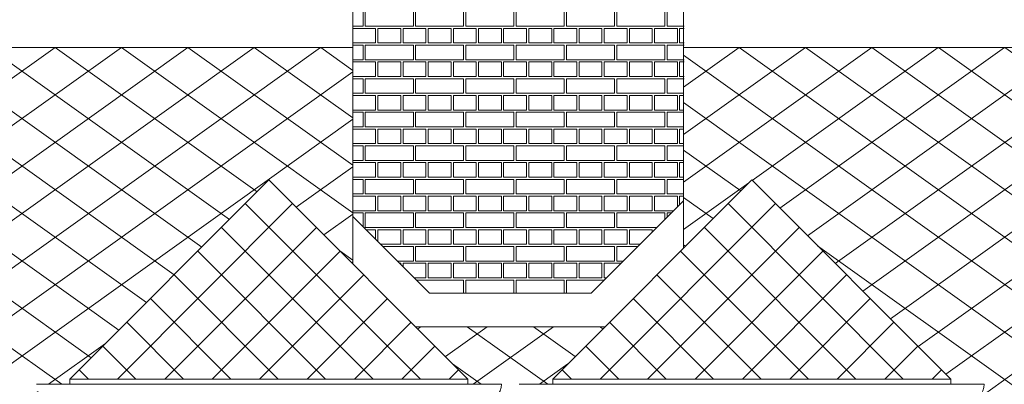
# Model space of a CAD drawing. Extents: x -396299 to -11759, y -15022 to 18278.
# Tile 182 of 205: x -63539 to -59134, y 10595 to 12224. Entities that reach past the tile are written whole.
import ezdxf

# ---------------------------------------------------------------- set-up
doc = ezdxf.new("R2010")
doc.units = 0
doc.header["$MEASUREMENT"] = 0
doc.layers.add('Arch kolorystyka_Nr_Pióra__102', color=7, linetype='Continuous', lineweight=13, true_color=0xcccccc)
doc.layers.add('arch wypelnienia_Nr_Pióra__2', color=7, linetype='Continuous', lineweight=13, true_color=0x7f7f7f)
for name, color, linetype, lineweight in [('INWENT DACH_Nr_Pióra__21', 7, 'Continuous', 13), ('INWENT ODWODNIENIE_Nr_Pióra__5', 7, 'Continuous', 13), ('INWENT.ŚCIANY_Nr_Pióra__21', 7, 'Continuous', 13)]:
    doc.layers.add(name, color=color, linetype=linetype, lineweight=lineweight)

# ---------------------------------------------------------------- blocks, each defined once
blk = doc.blocks.new('*X6')
at = {"layer": 'Arch kolorystyka_Nr_Pióra__102', "linetype": 'Continuous'}
for p, q in [((-62002.5, 12195.6), (-62002.5, 12260.6)), ((-61992.5, 12195.6), (-61992.5, 12260.6)), ((-61777.5, 12195.6), (-61777.5, 12260.6)), ((-61767.5, 12195.6), (-61767.5, 12260.6)), ((-61552.5, 12195.6), (-61552.5, 12260.6)), ((-61542.5, 12195.6), (-61542.5, 12260.6)), ((-61327.5, 12195.6), (-61327.5, 12260.6)), ((-61317.5, 12195.6), (-61317.5, 12260.6)), ((-61102.5, 12195.6), (-61102.5, 12260.6)), ((-61092.5, 12195.6), (-61092.5, 12260.6)), ((-60877.5, 12195.6), (-60877.5, 12260.6)), ((-60867.5, 12195.6), (-60867.5, 12260.6)), ((-60652.5, 12195.6), (-60652.5, 12260.6)), ((-60642.5, 12195.6), (-60642.5, 12260.6)), ((-62048.7, 12195.6), (-62002.5, 12195.6)), ((-62048.7, 12185.6), (-62048.7, 12120.6)), ((-62048.7, 12185.6), (-61946.2, 12185.6)), ((-61992.5, 12195.6), (-61777.5, 12195.6)), ((-61946.2, 12185.6), (-61946.2, 12120.6)), ((-61936.2, 12185.6), (-61936.2, 12120.6)), ((-61936.2, 12185.6), (-61833.7, 12185.6)), ((-61833.7, 12185.6), (-61833.7, 12120.6)), ((-61823.7, 12185.6), (-61823.7, 12120.6)), ((-61823.7, 12185.6), (-61721.2, 12185.6)), ((-61767.5, 12195.6), (-61552.5, 12195.6)), ((-61721.2, 12185.6), (-61721.2, 12120.6)), ((-61711.2, 12185.6), (-61711.2, 12120.6)), ((-61711.2, 12185.6), (-61608.7, 12185.6)), ((-61608.7, 12185.6), (-61608.7, 12120.6)), ((-61598.7, 12185.6), (-61598.7, 12120.6)), ((-61598.7, 12185.6), (-61496.2, 12185.6)), ((-61542.5, 12195.6), (-61327.5, 12195.6)), ((-61496.2, 12185.6), (-61496.2, 12120.6)), ((-61486.2, 12185.6), (-61486.2, 12120.6)), ((-61486.2, 12185.6), (-61383.7, 12185.6)), ((-61383.7, 12185.6), (-61383.7, 12120.6)), ((-61373.7, 12185.6), (-61373.7, 12120.6)), ((-61373.7, 12185.6), (-61271.2, 12185.6)), ((-61317.5, 12195.6), (-61102.5, 12195.6)), ((-61271.2, 12185.6), (-61271.2, 12120.6)), ((-61261.2, 12185.6), (-61261.2, 12120.6)), ((-61261.2, 12185.6), (-61158.7, 12185.6)), ((-61158.7, 12185.6), (-61158.7, 12120.6)), ((-61148.7, 12185.6), (-61148.7, 12120.6)), ((-61148.7, 12185.6), (-61046.2, 12185.6)), ((-61092.5, 12195.6), (-60877.5, 12195.6)), ((-61046.2, 12185.6), (-61046.2, 12120.6)), ((-61036.2, 12185.6), (-61036.2, 12120.6)), ((-61036.2, 12185.6), (-60933.7, 12185.6)), ((-60933.7, 12185.6), (-60933.7, 12120.6)), ((-60923.7, 12185.6), (-60923.7, 12120.6)), ((-60923.7, 12185.6), (-60821.2, 12185.6)), ((-60867.5, 12195.6), (-60652.5, 12195.6)), ((-60821.2, 12185.6), (-60821.2, 12120.6)), ((-60811.2, 12185.6), (-60811.2, 12120.6)), ((-60811.2, 12185.6), (-60708.7, 12185.6)), ((-60708.7, 12185.6), (-60708.7, 12120.6)), ((-60698.7, 12185.6), (-60698.7, 12120.6)), ((-60698.7, 12185.6), (-60596.2, 12185.6)), ((-60642.5, 12195.6), (-60565.8, 12195.6)), ((-60596.2, 12185.6), (-60596.2, 12120.6)), ((-60586.2, 12185.6), (-60586.2, 12120.6)), ((-60586.2, 12185.6), (-60565.8, 12185.6)), ((-62048.7, 12120.6), (-61946.2, 12120.6)), ((-61936.2, 12120.6), (-61833.7, 12120.6)), ((-61823.7, 12120.6), (-61721.2, 12120.6)), ((-61711.2, 12120.6), (-61608.7, 12120.6)), ((-61598.7, 12120.6), (-61496.2, 12120.6)), ((-61486.2, 12120.6), (-61383.7, 12120.6)), ((-61373.7, 12120.6), (-61271.2, 12120.6)), ((-61261.2, 12120.6), (-61158.7, 12120.6)), ((-61148.7, 12120.6), (-61046.2, 12120.6)), ((-61036.2, 12120.6), (-60933.7, 12120.6)), ((-60923.7, 12120.6), (-60821.2, 12120.6)), ((-60811.2, 12120.6), (-60708.7, 12120.6)), ((-60698.7, 12120.6), (-60596.2, 12120.6)), ((-60586.2, 12120.6), (-60566, 12120.6)), ((-62002.5, 12110.6), (-62048.7, 12110.6)), ((-62002.5, 12045.6), (-62002.5, 12110.6)), ((-61777.5, 12110.6), (-61992.5, 12110.6)), ((-61992.5, 12045.6), (-61992.5, 12110.6)), ((-61777.5, 12045.6), (-61777.5, 12110.6)), ((-61552.5, 12110.6), (-61767.5, 12110.6)), ((-61767.5, 12045.6), (-61767.5, 12110.6)), ((-61552.5, 12045.6), (-61552.5, 12110.6)), ((-61327.5, 12110.6), (-61542.5, 12110.6)), ((-61542.5, 12045.6), (-61542.5, 12110.6)), ((-61327.5, 12045.6), (-61327.5, 12110.6)), ((-61102.5, 12110.6), (-61317.5, 12110.6)), ((-61317.5, 12045.6), (-61317.5, 12110.6)), ((-61102.5, 12045.6), (-61102.5, 12110.6)), ((-60877.5, 12110.6), (-61092.5, 12110.6)), ((-61092.5, 12045.6), (-61092.5, 12110.6)), ((-60877.5, 12045.6), (-60877.5, 12110.6)), ((-60652.5, 12110.6), (-60867.5, 12110.6)), ((-60867.5, 12045.6), (-60867.5, 12110.6)), ((-60652.5, 12045.6), (-60652.5, 12110.6)), ((-60566.1, 12110.6), (-60642.5, 12110.6)), ((-60642.5, 12045.6), (-60642.5, 12110.6)), ((-62048.7, 12045.6), (-62002.5, 12045.6)), ((-62048.7, 12035.6), (-62048.7, 11970.6)), ((-62048.7, 12035.6), (-61946.2, 12035.6)), ((-61992.5, 12045.6), (-61777.5, 12045.6)), ((-61946.2, 12035.6), (-61946.2, 11970.6)), ((-61936.2, 12035.6), (-61936.2, 11970.6)), ((-61936.2, 12035.6), (-61833.7, 12035.6)), ((-61833.7, 12035.6), (-61833.7, 11970.6)), ((-61823.7, 12035.6), (-61823.7, 11970.6)), ((-61823.7, 12035.6), (-61721.2, 12035.6)), ((-61767.5, 12045.6), (-61552.5, 12045.6)), ((-61721.2, 12035.6), (-61721.2, 11970.6)), ((-61711.2, 12035.6), (-61711.2, 11970.6)), ((-61711.2, 12035.6), (-61608.7, 12035.6)), ((-61608.7, 12035.6), (-61608.7, 11970.6)), ((-61598.7, 12035.6), (-61598.7, 11970.6)), ((-61598.7, 12035.6), (-61496.2, 12035.6)), ((-61542.5, 12045.6), (-61327.5, 12045.6)), ((-61496.2, 12035.6), (-61496.2, 11970.6)), ((-61486.2, 12035.6), (-61486.2, 11970.6)), ((-61486.2, 12035.6), (-61383.7, 12035.6)), ((-61383.7, 12035.6), (-61383.7, 11970.6)), ((-61373.7, 12035.6), (-61373.7, 11970.6)), ((-61373.7, 12035.6), (-61271.2, 12035.6)), ((-61317.5, 12045.6), (-61102.5, 12045.6)), ((-61271.2, 12035.6), (-61271.2, 11970.6)), ((-61261.2, 12035.6), (-61261.2, 11970.6)), ((-61261.2, 12035.6), (-61158.7, 12035.6)), ((-61158.7, 12035.6), (-61158.7, 11970.6)), ((-61148.7, 12035.6), (-61148.7, 11970.6)), ((-61148.7, 12035.6), (-61046.2, 12035.6)), ((-61092.5, 12045.6), (-60877.5, 12045.6)), ((-61046.2, 12035.6), (-61046.2, 11970.6)), ((-61036.2, 12035.6), (-61036.2, 11970.6)), ((-61036.2, 12035.6), (-60933.7, 12035.6)), ((-60933.7, 12035.6), (-60933.7, 11970.6)), ((-60923.7, 12035.6), (-60923.7, 11970.6)), ((-60923.7, 12035.6), (-60821.2, 12035.6)), ((-60867.5, 12045.6), (-60652.5, 12045.6)), ((-60821.2, 12035.6), (-60821.2, 11970.6)), ((-60811.2, 12035.6), (-60811.2, 11970.6)), ((-60811.2, 12035.6), (-60708.7, 12035.6)), ((-60708.7, 12035.6), (-60708.7, 11970.6)), ((-60698.7, 12035.6), (-60698.7, 11970.6)), ((-60698.7, 12035.6), (-60596.2, 12035.6)), ((-60642.5, 12045.6), (-60566.3, 12045.6)), ((-60596.2, 12035.6), (-60596.2, 11970.6)), ((-60586.2, 12035.6), (-60586.2, 11970.6)), ((-60586.2, 12035.6), (-60566.4, 12035.6)), ((-62048.7, 11970.6), (-61946.2, 11970.6)), ((-62002.5, 11960.6), (-62048.7, 11960.6)), ((-62002.5, 11895.6), (-62002.5, 11960.6)), ((-61777.5, 11960.6), (-61992.5, 11960.6)), ((-61992.5, 11895.6), (-61992.5, 11960.6)), ((-61936.2, 11970.6), (-61833.7, 11970.6)), ((-61823.7, 11970.6), (-61721.2, 11970.6)), ((-61777.5, 11895.6), (-61777.5, 11960.6)), ((-61552.5, 11960.6), (-61767.5, 11960.6)), ((-61767.5, 11895.6), (-61767.5, 11960.6)), ((-61711.2, 11970.6), (-61608.7, 11970.6)), ((-61598.7, 11970.6), (-61496.2, 11970.6)), ((-61552.5, 11895.6), (-61552.5, 11960.6)), ((-61327.5, 11960.6), (-61542.5, 11960.6)), ((-61542.5, 11895.6), (-61542.5, 11960.6)), ((-61486.2, 11970.6), (-61383.7, 11970.6)), ((-61373.7, 11970.6), (-61271.2, 11970.6)), ((-61327.5, 11895.6), (-61327.5, 11960.6)), ((-61102.5, 11960.6), (-61317.5, 11960.6)), ((-61317.5, 11895.6), (-61317.5, 11960.6)), ((-61261.2, 11970.6), (-61158.7, 11970.6)), ((-61148.7, 11970.6), (-61046.2, 11970.6)), ((-61102.5, 11895.6), (-61102.5, 11960.6)), ((-60877.5, 11960.6), (-61092.5, 11960.6)), ((-61092.5, 11895.6), (-61092.5, 11960.6)), ((-61036.2, 11970.6), (-60933.7, 11970.6)), ((-60923.7, 11970.6), (-60821.2, 11970.6)), ((-60877.5, 11895.6), (-60877.5, 11960.6)), ((-60652.5, 11960.6), (-60867.5, 11960.6)), ((-60867.5, 11895.6), (-60867.5, 11960.6)), ((-60811.2, 11970.6), (-60708.7, 11970.6)), ((-60698.7, 11970.6), (-60596.2, 11970.6)), ((-60652.5, 11895.6), (-60652.5, 11960.6)), ((-60566.7, 11960.6), (-60642.5, 11960.6)), ((-60642.5, 11895.6), (-60642.5, 11960.6)), ((-60586.2, 11970.6), (-60566.6, 11970.6)), ((-62048.7, 11895.6), (-62002.5, 11895.6)), ((-61992.5, 11895.6), (-61777.5, 11895.6)), ((-61767.5, 11895.6), (-61552.5, 11895.6)), ((-61542.5, 11895.6), (-61327.5, 11895.6)), ((-61317.5, 11895.6), (-61102.5, 11895.6)), ((-61092.5, 11895.6), (-60877.5, 11895.6)), ((-60867.5, 11895.6), (-60652.5, 11895.6)), ((-60642.5, 11895.6), (-60566.9, 11895.6)), ((-62048.7, 11885.6), (-62048.7, 11820.6)), ((-62048.7, 11885.6), (-61946.2, 11885.6)), ((-61946.2, 11885.6), (-61946.2, 11820.6)), ((-61936.2, 11885.6), (-61936.2, 11820.6)), ((-61936.2, 11885.6), (-61833.7, 11885.6)), ((-61833.7, 11885.6), (-61833.7, 11820.6)), ((-61823.7, 11885.6), (-61823.7, 11820.6)), ((-61823.7, 11885.6), (-61721.2, 11885.6)), ((-61721.2, 11885.6), (-61721.2, 11820.6)), ((-61711.2, 11885.6), (-61711.2, 11820.6)), ((-61711.2, 11885.6), (-61608.7, 11885.6)), ((-61608.7, 11885.6), (-61608.7, 11820.6)), ((-61598.7, 11885.6), (-61598.7, 11820.6)), ((-61598.7, 11885.6), (-61496.2, 11885.6)), ((-61496.2, 11885.6), (-61496.2, 11820.6)), ((-61486.2, 11885.6), (-61486.2, 11820.6)), ((-61486.2, 11885.6), (-61383.7, 11885.6)), ((-61383.7, 11885.6), (-61383.7, 11820.6)), ((-61373.7, 11885.6), (-61373.7, 11820.6)), ((-61373.7, 11885.6), (-61271.2, 11885.6)), ((-61271.2, 11885.6), (-61271.2, 11820.6)), ((-61261.2, 11885.6), (-61261.2, 11820.6)), ((-61261.2, 11885.6), (-61158.7, 11885.6)), ((-61158.7, 11885.6), (-61158.7, 11820.6)), ((-61148.7, 11885.6), (-61148.7, 11820.6)), ((-61148.7, 11885.6), (-61046.2, 11885.6)), ((-61046.2, 11885.6), (-61046.2, 11820.6)), ((-61036.2, 11885.6), (-61036.2, 11820.6)), ((-61036.2, 11885.6), (-60933.7, 11885.6)), ((-60933.7, 11885.6), (-60933.7, 11820.6)), ((-60923.7, 11885.6), (-60923.7, 11820.6)), ((-60923.7, 11885.6), (-60821.2, 11885.6)), ((-60821.2, 11885.6), (-60821.2, 11820.6)), ((-60811.2, 11885.6), (-60811.2, 11820.6)), ((-60811.2, 11885.6), (-60708.7, 11885.6)), ((-60708.7, 11885.6), (-60708.7, 11820.6)), ((-60698.7, 11885.6), (-60698.7, 11820.6)), ((-60698.7, 11885.6), (-60596.2, 11885.6)), ((-60596.2, 11885.6), (-60596.2, 11820.6)), ((-60586.2, 11885.6), (-60586.2, 11820.6)), ((-60586.2, 11885.6), (-60566.9, 11885.6)), ((-62048.7, 11820.6), (-61946.2, 11820.6)), ((-62002.5, 11810.6), (-62048.7, 11810.6)), ((-62002.5, 11745.6), (-62002.5, 11810.6)), ((-61777.5, 11810.6), (-61992.5, 11810.6)), ((-61992.5, 11745.6), (-61992.5, 11810.6)), ((-61936.2, 11820.6), (-61833.7, 11820.6)), ((-61823.7, 11820.6), (-61721.2, 11820.6)), ((-61777.5, 11745.6), (-61777.5, 11810.6)), ((-61552.5, 11810.6), (-61767.5, 11810.6)), ((-61767.5, 11745.6), (-61767.5, 11810.6)), ((-61711.2, 11820.6), (-61608.7, 11820.6)), ((-61598.7, 11820.6), (-61496.2, 11820.6)), ((-61552.5, 11745.6), (-61552.5, 11810.6)), ((-61327.5, 11810.6), (-61542.5, 11810.6)), ((-61542.5, 11745.6), (-61542.5, 11810.6)), ((-61486.2, 11820.6), (-61383.7, 11820.6)), ((-61373.7, 11820.6), (-61271.2, 11820.6)), ((-61327.5, 11745.6), (-61327.5, 11810.6)), ((-61102.5, 11810.6), (-61317.5, 11810.6)), ((-61317.5, 11745.6), (-61317.5, 11810.6)), ((-61261.2, 11820.6), (-61158.7, 11820.6)), ((-61148.7, 11820.6), (-61046.2, 11820.6)), ((-61102.5, 11745.6), (-61102.5, 11810.6)), ((-60877.5, 11810.6), (-61092.5, 11810.6)), ((-61092.5, 11745.6), (-61092.5, 11810.6)), ((-61036.2, 11820.6), (-60933.7, 11820.6)), ((-60923.7, 11820.6), (-60821.2, 11820.6)), ((-60877.5, 11745.6), (-60877.5, 11810.6)), ((-60652.5, 11810.6), (-60867.5, 11810.6)), ((-60867.5, 11745.6), (-60867.5, 11810.6)), ((-60811.2, 11820.6), (-60708.7, 11820.6)), ((-60698.7, 11820.6), (-60596.2, 11820.6)), ((-60652.5, 11745.6), (-60652.5, 11810.6)), ((-60567.2, 11810.6), (-60642.5, 11810.6)), ((-60642.5, 11745.6), (-60642.5, 11810.6)), ((-60586.2, 11820.6), (-60567.2, 11820.6)), ((-62048.7, 11745.6), (-62002.5, 11745.6)), ((-62048.7, 11735.6), (-62048.7, 11670.6)), ((-62048.7, 11735.6), (-61946.2, 11735.6)), ((-61992.5, 11745.6), (-61777.5, 11745.6)), ((-61946.2, 11735.6), (-61946.2, 11670.6)), ((-61936.2, 11735.6), (-61936.2, 11670.6)), ((-61936.2, 11735.6), (-61833.7, 11735.6)), ((-61833.7, 11735.6), (-61833.7, 11670.6)), ((-61823.7, 11735.6), (-61823.7, 11670.6)), ((-61823.7, 11735.6), (-61721.2, 11735.6)), ((-61767.5, 11745.6), (-61552.5, 11745.6)), ((-61721.2, 11735.6), (-61721.2, 11670.6)), ((-61711.2, 11735.6), (-61711.2, 11670.6)), ((-61711.2, 11735.6), (-61608.7, 11735.6)), ((-61608.7, 11735.6), (-61608.7, 11670.6)), ((-61598.7, 11735.6), (-61598.7, 11670.6)), ((-61598.7, 11735.6), (-61496.2, 11735.6)), ((-61542.5, 11745.6), (-61327.5, 11745.6)), ((-61496.2, 11735.6), (-61496.2, 11670.6)), ((-61486.2, 11735.6), (-61486.2, 11670.6)), ((-61486.2, 11735.6), (-61383.7, 11735.6)), ((-61383.7, 11735.6), (-61383.7, 11670.6)), ((-61373.7, 11735.6), (-61373.7, 11670.6)), ((-61373.7, 11735.6), (-61271.2, 11735.6)), ((-61317.5, 11745.6), (-61102.5, 11745.6)), ((-61271.2, 11735.6), (-61271.2, 11670.6)), ((-61261.2, 11735.6), (-61261.2, 11670.6)), ((-61261.2, 11735.6), (-61158.7, 11735.6)), ((-61158.7, 11735.6), (-61158.7, 11670.6)), ((-61148.7, 11735.6), (-61148.7, 11670.6)), ((-61148.7, 11735.6), (-61046.2, 11735.6)), ((-61092.5, 11745.6), (-60877.5, 11745.6)), ((-61046.2, 11735.6), (-61046.2, 11670.6)), ((-61036.2, 11735.6), (-61036.2, 11670.6)), ((-61036.2, 11735.6), (-60933.7, 11735.6)), ((-60933.7, 11735.6), (-60933.7, 11670.6)), ((-60923.7, 11735.6), (-60923.7, 11670.6)), ((-60923.7, 11735.6), (-60821.2, 11735.6)), ((-60867.5, 11745.6), (-60652.5, 11745.6)), ((-60821.2, 11735.6), (-60821.2, 11670.6)), ((-60811.2, 11735.6), (-60811.2, 11670.6)), ((-60811.2, 11735.6), (-60708.7, 11735.6)), ((-60708.7, 11735.6), (-60708.7, 11670.6)), ((-60698.7, 11735.6), (-60698.7, 11670.6)), ((-60698.7, 11735.6), (-60596.2, 11735.6)), ((-60642.5, 11745.6), (-60567.5, 11745.6)), ((-60596.2, 11735.6), (-60596.2, 11670.6)), ((-60586.2, 11735.6), (-60586.2, 11670.6)), ((-60586.2, 11735.6), (-60567.5, 11735.6)), ((-62048.7, 11670.6), (-61946.2, 11670.6)), ((-62002.5, 11660.6), (-62048.7, 11660.6)), ((-62002.5, 11595.6), (-62002.5, 11660.6)), ((-61777.5, 11660.6), (-61992.5, 11660.6)), ((-61992.5, 11595.6), (-61992.5, 11660.6)), ((-61936.2, 11670.6), (-61833.7, 11670.6)), ((-61823.7, 11670.6), (-61721.2, 11670.6)), ((-61777.5, 11595.6), (-61777.5, 11660.6)), ((-61552.5, 11660.6), (-61767.5, 11660.6)), ((-61767.5, 11595.6), (-61767.5, 11660.6)), ((-61711.2, 11670.6), (-61608.7, 11670.6)), ((-61598.7, 11670.6), (-61496.2, 11670.6)), ((-61552.5, 11595.6), (-61552.5, 11660.6)), ((-61327.5, 11660.6), (-61542.5, 11660.6)), ((-61542.5, 11595.6), (-61542.5, 11660.6)), ((-61486.2, 11670.6), (-61383.7, 11670.6)), ((-61373.7, 11670.6), (-61271.2, 11670.6)), ((-61327.5, 11595.6), (-61327.5, 11660.6)), ((-61102.5, 11660.6), (-61317.5, 11660.6)), ((-61317.5, 11595.6), (-61317.5, 11660.6)), ((-61261.2, 11670.6), (-61158.7, 11670.6)), ((-61148.7, 11670.6), (-61046.2, 11670.6)), ((-61102.5, 11595.6), (-61102.5, 11660.6)), ((-60877.5, 11660.6), (-61092.5, 11660.6)), ((-61092.5, 11595.6), (-61092.5, 11660.6)), ((-61036.2, 11670.6), (-60933.7, 11670.6)), ((-60923.7, 11670.6), (-60821.2, 11670.6)), ((-60877.5, 11595.6), (-60877.5, 11660.6)), ((-60652.5, 11660.6), (-60867.5, 11660.6)), ((-60867.5, 11595.6), (-60867.5, 11660.6)), ((-60811.2, 11670.6), (-60708.7, 11670.6)), ((-60698.7, 11670.6), (-60596.2, 11670.6)), ((-60652.5, 11595.6), (-60652.5, 11660.6)), ((-60567.8, 11660.6), (-60642.5, 11660.6)), ((-60642.5, 11595.6), (-60642.5, 11660.6)), ((-60586.2, 11670.6), (-60567.8, 11670.6)), ((-62048.7, 11595.6), (-62002.5, 11595.6)), ((-62048.7, 11585.6), (-62048.7, 11520.6)), ((-62048.7, 11585.6), (-61946.2, 11585.6)), ((-61992.5, 11595.6), (-61777.5, 11595.6)), ((-61946.2, 11585.6), (-61946.2, 11520.6)), ((-61936.2, 11585.6), (-61936.2, 11520.6)), ((-61936.2, 11585.6), (-61833.7, 11585.6)), ((-61833.7, 11585.6), (-61833.7, 11520.6)), ((-61823.7, 11585.6), (-61823.7, 11520.6)), ((-61823.7, 11585.6), (-61721.2, 11585.6)), ((-61767.5, 11595.6), (-61552.5, 11595.6)), ((-61721.2, 11585.6), (-61721.2, 11520.6)), ((-61711.2, 11585.6), (-61711.2, 11520.6)), ((-61711.2, 11585.6), (-61608.7, 11585.6)), ((-61608.7, 11585.6), (-61608.7, 11520.6)), ((-61598.7, 11585.6), (-61598.7, 11520.6)), ((-61598.7, 11585.6), (-61496.2, 11585.6)), ((-61542.5, 11595.6), (-61327.5, 11595.6)), ((-61496.2, 11585.6), (-61496.2, 11520.6)), ((-61486.2, 11585.6), (-61486.2, 11520.6)), ((-61486.2, 11585.6), (-61383.7, 11585.6)), ((-61383.7, 11585.6), (-61383.7, 11520.6)), ((-61373.7, 11585.6), (-61373.7, 11520.6)), ((-61373.7, 11585.6), (-61271.2, 11585.6)), ((-61317.5, 11595.6), (-61102.5, 11595.6)), ((-61271.2, 11585.6), (-61271.2, 11520.6)), ((-61261.2, 11585.6), (-61261.2, 11520.6)), ((-61261.2, 11585.6), (-61158.7, 11585.6)), ((-61158.7, 11585.6), (-61158.7, 11520.6)), ((-61148.7, 11585.6), (-61148.7, 11520.6)), ((-61148.7, 11585.6), (-61046.2, 11585.6)), ((-61092.5, 11595.6), (-60877.5, 11595.6)), ((-61046.2, 11585.6), (-61046.2, 11520.6)), ((-61036.2, 11585.6), (-61036.2, 11520.6)), ((-61036.2, 11585.6), (-60933.7, 11585.6)), ((-60933.7, 11585.6), (-60933.7, 11520.6)), ((-60923.7, 11585.6), (-60923.7, 11520.6)), ((-60923.7, 11585.6), (-60821.2, 11585.6)), ((-60867.5, 11595.6), (-60652.5, 11595.6)), ((-60821.2, 11585.6), (-60821.2, 11520.6)), ((-60811.2, 11585.6), (-60811.2, 11520.6)), ((-60811.2, 11585.6), (-60708.7, 11585.6)), ((-60708.7, 11585.6), (-60708.7, 11520.6)), ((-60698.7, 11585.6), (-60698.7, 11520.6)), ((-60698.7, 11585.6), (-60596.2, 11585.6)), ((-60642.5, 11595.6), (-60568, 11595.6)), ((-60596.2, 11585.6), (-60596.2, 11520.6)), ((-60586.2, 11585.6), (-60586.2, 11520.6)), ((-60586.2, 11585.6), (-60568.1, 11585.6)), ((-62048.7, 11520.6), (-61946.2, 11520.6)), ((-62002.5, 11510.6), (-62048.7, 11510.6)), ((-62002.5, 11445.6), (-62002.5, 11510.6)), ((-61777.5, 11510.6), (-61992.5, 11510.6)), ((-61992.5, 11445.6), (-61992.5, 11510.6)), ((-61936.2, 11520.6), (-61833.7, 11520.6)), ((-61823.7, 11520.6), (-61721.2, 11520.6)), ((-61777.5, 11445.6), (-61777.5, 11510.6)), ((-61552.5, 11510.6), (-61767.5, 11510.6)), ((-61767.5, 11445.6), (-61767.5, 11510.6)), ((-61711.2, 11520.6), (-61608.7, 11520.6)), ((-61598.7, 11520.6), (-61496.2, 11520.6)), ((-61552.5, 11445.6), (-61552.5, 11510.6)), ((-61327.5, 11510.6), (-61542.5, 11510.6)), ((-61542.5, 11445.6), (-61542.5, 11510.6)), ((-61486.2, 11520.6), (-61383.7, 11520.6)), ((-61373.7, 11520.6), (-61271.2, 11520.6)), ((-61327.5, 11445.6), (-61327.5, 11510.6)), ((-61102.5, 11510.6), (-61317.5, 11510.6)), ((-61317.5, 11445.6), (-61317.5, 11510.6)), ((-61261.2, 11520.6), (-61158.7, 11520.6)), ((-61148.7, 11520.6), (-61046.2, 11520.6)), ((-61102.5, 11445.6), (-61102.5, 11510.6)), ((-60877.5, 11510.6), (-61092.5, 11510.6)), ((-61092.5, 11445.6), (-61092.5, 11510.6)), ((-61036.2, 11520.6), (-60933.7, 11520.6)), ((-60923.7, 11520.6), (-60821.2, 11520.6)), ((-60877.5, 11445.6), (-60877.5, 11510.6)), ((-60652.5, 11510.6), (-60867.5, 11510.6)), ((-60867.5, 11445.6), (-60867.5, 11510.6)), ((-60811.2, 11520.6), (-60708.7, 11520.6)), ((-60698.7, 11520.6), (-60596.2, 11520.6)), ((-60652.5, 11445.6), (-60652.5, 11510.6)), ((-60568.4, 11510.6), (-60642.5, 11510.6)), ((-60642.5, 11445.6), (-60642.5, 11510.6)), ((-60586.2, 11520.6), (-60568.3, 11520.6)), ((-62048.7, 11445.6), (-62002.5, 11445.6)), ((-62048.7, 11435.6), (-62048.7, 11370.6)), ((-62048.7, 11435.6), (-61946.2, 11435.6)), ((-61992.5, 11445.6), (-61777.5, 11445.6)), ((-61946.2, 11435.6), (-61946.2, 11370.6)), ((-61936.2, 11435.6), (-61936.2, 11370.6)), ((-61936.2, 11435.6), (-61833.7, 11435.6)), ((-61833.7, 11435.6), (-61833.7, 11370.6)), ((-61823.7, 11435.6), (-61823.7, 11370.6)), ((-61823.7, 11435.6), (-61721.2, 11435.6)), ((-61767.5, 11445.6), (-61552.5, 11445.6)), ((-61721.2, 11435.6), (-61721.2, 11370.6)), ((-61711.2, 11435.6), (-61711.2, 11370.6)), ((-61711.2, 11435.6), (-61608.7, 11435.6)), ((-61608.7, 11435.6), (-61608.7, 11370.6)), ((-61598.7, 11435.6), (-61598.7, 11370.6)), ((-61598.7, 11435.6), (-61496.2, 11435.6)), ((-61542.5, 11445.6), (-61327.5, 11445.6)), ((-61496.2, 11435.6), (-61496.2, 11370.6)), ((-61486.2, 11435.6), (-61486.2, 11370.6)), ((-61486.2, 11435.6), (-61383.7, 11435.6)), ((-61383.7, 11435.6), (-61383.7, 11370.6)), ((-61373.7, 11435.6), (-61373.7, 11370.6)), ((-61373.7, 11435.6), (-61271.2, 11435.6)), ((-61317.5, 11445.6), (-61102.5, 11445.6)), ((-61271.2, 11435.6), (-61271.2, 11370.6)), ((-61261.2, 11435.6), (-61261.2, 11370.6)), ((-61261.2, 11435.6), (-61158.7, 11435.6)), ((-61158.7, 11435.6), (-61158.7, 11370.6)), ((-61148.7, 11435.6), (-61148.7, 11370.6)), ((-61148.7, 11435.6), (-61046.2, 11435.6)), ((-61092.5, 11445.6), (-60877.5, 11445.6)), ((-61046.2, 11435.6), (-61046.2, 11370.6)), ((-61036.2, 11435.6), (-61036.2, 11370.6)), ((-61036.2, 11435.6), (-60933.7, 11435.6)), ((-60933.7, 11435.6), (-60933.7, 11370.6)), ((-60923.7, 11435.6), (-60923.7, 11370.6)), ((-60923.7, 11435.6), (-60821.2, 11435.6)), ((-60867.5, 11445.6), (-60652.5, 11445.6)), ((-60821.2, 11435.6), (-60821.2, 11370.6)), ((-60811.2, 11435.6), (-60811.2, 11370.6)), ((-60811.2, 11435.6), (-60708.7, 11435.6)), ((-60708.7, 11435.6), (-60708.7, 11370.6)), ((-60698.7, 11435.6), (-60698.7, 11370.6)), ((-60698.7, 11435.6), (-60596.2, 11435.6)), ((-60642.5, 11445.6), (-60568.6, 11445.6)), ((-60596.2, 11435.6), (-60596.2, 11387.8)), ((-60586.2, 11435.6), (-60586.2, 11397.8)), ((-60586.2, 11435.6), (-60568.7, 11435.6)), ((-62048.7, 11370.6), (-61946.2, 11370.6)), ((-61936.2, 11370.6), (-61833.7, 11370.6)), ((-61823.7, 11370.6), (-61721.2, 11370.6)), ((-61711.2, 11370.6), (-61608.7, 11370.6)), ((-61598.7, 11370.6), (-61496.2, 11370.6)), ((-61486.2, 11370.6), (-61383.7, 11370.6)), ((-61373.7, 11370.6), (-61271.2, 11370.6)), ((-61261.2, 11370.6), (-61158.7, 11370.6)), ((-61148.7, 11370.6), (-61046.2, 11370.6)), ((-61036.2, 11370.6), (-60933.7, 11370.6)), ((-60923.7, 11370.6), (-60821.2, 11370.6)), ((-60811.2, 11370.6), (-60708.7, 11370.6)), ((-60698.7, 11370.6), (-60613.4, 11370.6)), ((-62002.5, 11360.6), (-62048.7, 11360.6)), ((-62002.5, 11299.1), (-62002.5, 11360.6)), ((-61777.5, 11360.6), (-61992.5, 11360.6)), ((-61992.5, 11295.6), (-61992.5, 11360.6)), ((-61777.5, 11295.6), (-61777.5, 11360.6)), ((-61552.5, 11360.6), (-61767.5, 11360.6)), ((-61767.5, 11295.6), (-61767.5, 11360.6)), ((-61552.5, 11295.6), (-61552.5, 11360.6)), ((-61327.5, 11360.6), (-61542.5, 11360.6)), ((-61542.5, 11295.6), (-61542.5, 11360.6)), ((-61327.5, 11295.6), (-61327.5, 11360.6)), ((-61102.5, 11360.6), (-61317.5, 11360.6)), ((-61317.5, 11295.6), (-61317.5, 11360.6)), ((-61102.5, 11295.6), (-61102.5, 11360.6)), ((-60877.5, 11360.6), (-61092.5, 11360.6)), ((-61092.5, 11295.6), (-61092.5, 11360.6)), ((-60877.5, 11295.6), (-60877.5, 11360.6)), ((-60652.5, 11360.6), (-60867.5, 11360.6)), ((-60867.5, 11295.6), (-60867.5, 11360.6)), ((-60652.5, 11331.6), (-60652.5, 11360.6)), ((-60623.4, 11360.6), (-60642.5, 11360.6)), ((-60642.5, 11341.6), (-60642.5, 11360.6)), ((-61992.5, 11295.6), (-61777.5, 11295.6)), ((-61989.1, 11285.6), (-61946.2, 11285.6)), ((-61946.2, 11285.6), (-61946.2, 11242.8)), ((-61936.2, 11285.6), (-61936.2, 11232.8)), ((-61936.2, 11285.6), (-61833.7, 11285.6)), ((-61833.7, 11285.6), (-61833.7, 11220.6)), ((-61823.7, 11285.6), (-61823.7, 11220.6)), ((-61823.7, 11285.6), (-61721.2, 11285.6)), ((-61767.5, 11295.6), (-61552.5, 11295.6)), ((-61721.2, 11285.6), (-61721.2, 11220.6)), ((-61711.2, 11285.6), (-61711.2, 11220.6)), ((-61711.2, 11285.6), (-61608.7, 11285.6)), ((-61608.7, 11285.6), (-61608.7, 11220.6)), ((-61598.7, 11285.6), (-61598.7, 11220.6)), ((-61598.7, 11285.6), (-61496.2, 11285.6)), ((-61542.5, 11295.6), (-61327.5, 11295.6)), ((-61496.2, 11285.6), (-61496.2, 11220.6)), ((-61486.2, 11285.6), (-61486.2, 11220.6)), ((-61486.2, 11285.6), (-61383.7, 11285.6)), ((-61383.7, 11285.6), (-61383.7, 11220.6)), ((-61373.7, 11285.6), (-61373.7, 11220.6)), ((-61373.7, 11285.6), (-61271.2, 11285.6)), ((-61317.5, 11295.6), (-61102.5, 11295.6)), ((-61271.2, 11285.6), (-61271.2, 11220.6)), ((-61261.2, 11285.6), (-61261.2, 11220.6)), ((-61261.2, 11285.6), (-61158.7, 11285.6)), ((-61158.7, 11285.6), (-61158.7, 11220.6)), ((-61148.7, 11285.6), (-61148.7, 11220.6)), ((-61148.7, 11285.6), (-61046.2, 11285.6)), ((-61092.5, 11295.6), (-60877.5, 11295.6)), ((-61046.2, 11285.6), (-61046.2, 11220.6)), ((-61036.2, 11285.6), (-61036.2, 11220.6)), ((-61036.2, 11285.6), (-60933.7, 11285.6)), ((-60933.7, 11285.6), (-60933.7, 11220.6)), ((-60923.7, 11285.6), (-60923.7, 11220.6)), ((-60923.7, 11285.6), (-60821.2, 11285.6)), ((-60867.5, 11295.6), (-60688.4, 11295.6)), ((-60821.2, 11285.6), (-60821.2, 11220.6)), ((-60811.2, 11285.6), (-60811.2, 11220.6)), ((-60811.2, 11285.6), (-60708.7, 11285.6)), ((-60708.7, 11285.6), (-60708.7, 11275.3)), ((-60698.7, 11285.6), (-60698.7, 11285.3)), ((-60698.7, 11285.6), (-60698.4, 11285.6)), ((-61924.1, 11220.6), (-61833.7, 11220.6)), ((-61777.5, 11210.6), (-61914.1, 11210.6)), ((-61823.7, 11220.6), (-61721.2, 11220.6)), ((-61777.5, 11145.6), (-61777.5, 11210.6)), ((-61552.5, 11210.6), (-61767.5, 11210.6)), ((-61767.5, 11145.6), (-61767.5, 11210.6)), ((-61711.2, 11220.6), (-61608.7, 11220.6)), ((-61598.7, 11220.6), (-61496.2, 11220.6)), ((-61552.5, 11145.6), (-61552.5, 11210.6)), ((-61327.5, 11210.6), (-61542.5, 11210.6)), ((-61542.5, 11145.6), (-61542.5, 11210.6)), ((-61486.2, 11220.6), (-61383.7, 11220.6)), ((-61373.7, 11220.6), (-61271.2, 11220.6)), ((-61327.5, 11145.6), (-61327.5, 11210.6)), ((-61102.5, 11210.6), (-61317.5, 11210.6)), ((-61317.5, 11145.6), (-61317.5, 11210.6)), ((-61261.2, 11220.6), (-61158.7, 11220.6)), ((-61148.7, 11220.6), (-61046.2, 11220.6)), ((-61102.5, 11145.6), (-61102.5, 11210.6)), ((-60877.5, 11210.6), (-61092.5, 11210.6)), ((-61092.5, 11145.6), (-61092.5, 11210.6)), ((-61036.2, 11220.6), (-60933.7, 11220.6)), ((-60923.7, 11220.6), (-60821.2, 11220.6)), ((-60877.5, 11145.6), (-60877.5, 11210.6)), ((-60773.4, 11210.6), (-60867.5, 11210.6)), ((-60867.5, 11145.6), (-60867.5, 11210.6)), ((-60811.2, 11220.6), (-60763.4, 11220.6)), ((-61849.1, 11145.6), (-61777.5, 11145.6)), ((-61767.5, 11145.6), (-61552.5, 11145.6)), ((-61542.5, 11145.6), (-61327.5, 11145.6)), ((-61317.5, 11145.6), (-61102.5, 11145.6)), ((-61092.5, 11145.6), (-60877.5, 11145.6)), ((-60867.5, 11145.6), (-60838.4, 11145.6)), ((-61839.1, 11135.6), (-61833.7, 11135.6)), ((-61833.7, 11135.6), (-61833.7, 11130.3)), ((-61823.7, 11135.6), (-61823.7, 11120.3)), ((-61823.7, 11135.6), (-61721.2, 11135.6)), ((-61721.2, 11135.6), (-61721.2, 11070.6)), ((-61711.2, 11135.6), (-61711.2, 11070.6)), ((-61711.2, 11135.6), (-61608.7, 11135.6)), ((-61608.7, 11135.6), (-61608.7, 11070.6)), ((-61598.7, 11135.6), (-61598.7, 11070.6)), ((-61598.7, 11135.6), (-61496.2, 11135.6)), ((-61496.2, 11135.6), (-61496.2, 11070.6)), ((-61486.2, 11135.6), (-61486.2, 11070.6)), ((-61486.2, 11135.6), (-61383.7, 11135.6)), ((-61383.7, 11135.6), (-61383.7, 11070.6)), ((-61373.7, 11135.6), (-61373.7, 11070.6)), ((-61373.7, 11135.6), (-61271.2, 11135.6)), ((-61271.2, 11135.6), (-61271.2, 11070.6)), ((-61261.2, 11135.6), (-61261.2, 11070.6)), ((-61261.2, 11135.6), (-61158.7, 11135.6)), ((-61158.7, 11135.6), (-61158.7, 11070.6)), ((-61148.7, 11135.6), (-61148.7, 11070.6)), ((-61148.7, 11135.6), (-61046.2, 11135.6)), ((-61046.2, 11135.6), (-61046.2, 11070.6)), ((-61036.2, 11135.6), (-61036.2, 11070.6)), ((-61036.2, 11135.6), (-60933.7, 11135.6)), ((-60933.7, 11135.6), (-60933.7, 11070.6)), ((-60923.7, 11135.6), (-60923.7, 11070.6)), ((-60923.7, 11135.6), (-60848.4, 11135.6)), ((-61774.1, 11070.6), (-61721.2, 11070.6)), ((-61552.5, 11060.6), (-61764.1, 11060.6)), ((-61711.2, 11070.6), (-61608.7, 11070.6)), ((-61598.7, 11070.6), (-61496.2, 11070.6)), ((-61552.5, 11002.1), (-61552.5, 11060.6)), ((-61327.5, 11060.6), (-61542.5, 11060.6)), ((-61542.5, 11002.1), (-61542.5, 11060.6)), ((-61486.2, 11070.6), (-61383.7, 11070.6)), ((-61373.7, 11070.6), (-61271.2, 11070.6)), ((-61327.5, 11002.1), (-61327.5, 11060.6)), ((-61102.5, 11060.6), (-61317.5, 11060.6)), ((-61317.5, 11002.1), (-61317.5, 11060.6)), ((-61261.2, 11070.6), (-61158.7, 11070.6)), ((-61148.7, 11070.6), (-61046.2, 11070.6)), ((-61102.5, 11002.1), (-61102.5, 11060.6)), ((-60923.4, 11060.6), (-61092.5, 11060.6)), ((-61092.5, 11002.1), (-61092.5, 11060.6)), ((-61036.2, 11070.6), (-60933.7, 11070.6)), ((-60923.7, 11070.6), (-60913.4, 11070.6))]:
    blk.add_line(p, q, dxfattribs=at)
blk = doc.blocks.new('Wypełnienie_3')
at = {"layer": 'Arch kolorystyka_Nr_Pióra__102', "linetype": 'Continuous'}
blk.add_blockref('*X6', (0, 0), dxfattribs=at)

msp = doc.modelspace()

# ---------------------------------------------------------------- hatches: boundary and pattern name
at = {"layer": 'arch wypelnienia_Nr_Pióra__2', "linetype": 'Continuous'}
h = msp.add_hatch(dxfattribs=at)
h.set_pattern_fill('Concrete_Block', color=256, style=0, pattern_type=2)
h.set_pattern_definition([(35.5377, (-76447.8, 12100.65), (-148.4924, 106.066), []), (144.4623, (-76447.8, 12100.65), (148.4924, 106.066), [])])
h.paths.add_polyline_path([(-81128.7, 7957.6), (-69148.7, 7957.6), (-69148.7, 8488.2), (-69248.7, 8488.2), (-69248.7, 8588.2), (-69348.7, 8588.2), (-69348.7, 8708.2), (-69448.7, 8708.2), (-69448.7, 8778.2), (-69478.7, 8778.2), (-69478.7, 8808.2), (-64008.7, 8808.2), (-64000, 8813.2), (-65408.7, 8813.2), (-65408.7, 10408.2), (-65543.7, 10408.2), (-65543.7, 10520.3), (-65618.7, 10520.3, -0.411875), (-65693.7, 10594.7), (-65543.7, 10594.7), (-65543.7, 10618.2), (-64653.7, 11508.2), (-63763.7, 10618.2), (-63763.7, 10594.7), (-63613.7, 10594.7, -0.411851), (-63688.7, 10520.3), (-63763.7, 10520.3), (-63763.7, 10408.2), (-63898.7, 10408.2), (-63898.7, 8871.3), (-63178.7, 9284.7), (-63178.7, 10408.2), (-63313.7, 10408.2), (-63313.7, 10520.3), (-63388.7, 10520.3, -0.411875), (-63463.7, 10594.7), (-63313.7, 10594.7), (-63313.7, 10618.2), (-62423.7, 11508.2), (-62048.7, 11133.2), (-62048.7, 12100.6), (-72338.7, 12100.6), (-72338.7, 11062.7), (-73018.7, 11062.7), (-73018.7, 12100.6), (-76447.8, 12100.6)], flags=0)
h.paths.add_polyline_path([(-77013.7, 10594.7), (-76863.7, 10594.7), (-76863.7, 10618.2), (-75973.7, 11508.2), (-75083.7, 10618.2), (-75083.7, 10594.7), (-74933.7, 10594.7, -0.411875), (-75008.7, 10520.3), (-75083.7, 10520.3), (-75083.7, 10408.2), (-75218.7, 10408.2), (-75218.7, 8813.2), (-76728.7, 8813.2), (-76728.7, 10408.2), (-76863.7, 10408.2), (-76863.7, 10520.3), (-76938.7, 10520.3, -0.411875)], flags=0)
h.paths.add_polyline_path([(-74813.7, 10594.7), (-74663.7, 10594.7), (-74663.7, 10618.2), (-73773.7, 11508.2), (-72883.7, 10618.2), (-72883.7, 10594.7), (-72733.7, 10594.7, -0.411875), (-72808.7, 10520.3), (-72883.7, 10520.3), (-72883.7, 10408.2), (-73018.7, 10408.2), (-73018.7, 8813.2), (-74528.7, 8813.2), (-74528.7, 10408.2), (-74663.7, 10408.2), (-74663.7, 10520.3), (-74738.7, 10520.3, -0.411875)], flags=0)
h.paths.add_polyline_path([(-71908.7, 10520.3, -0.411875), (-71983.7, 10594.7), (-71833.7, 10594.7), (-71833.7, 10618.2), (-70943.7, 11508.2), (-70053.7, 10618.2), (-70053.7, 10594.7), (-69903.7, 10594.7, -0.411875), (-69978.7, 10520.3), (-70053.7, 10520.3), (-70053.7, 10408.2), (-70188.7, 10408.2), (-70188.7, 8813.2), (-71698.7, 8813.2), (-71698.7, 10408.2), (-71833.7, 10408.2), (-71833.7, 10520.3)], flags=0)
h.paths.add_polyline_path([(-67808.7, 10520.3, -0.411875), (-67883.7, 10594.7), (-67733.7, 10594.7), (-67733.7, 10618.2), (-66843.7, 11508.2), (-65953.7, 10618.2), (-65953.7, 10594.7), (-65803.7, 10594.7, -0.411875), (-65878.7, 10520.3), (-65953.7, 10520.3), (-65953.7, 10408.2), (-66088.7, 10408.2), (-66088.7, 8813.2), (-67598.7, 8813.2), (-67598.7, 10408.2), (-67733.7, 10408.2), (-67733.7, 10520.3)], flags=0)
h = msp.add_hatch(dxfattribs=at)
h.set_pattern_fill('Concrete_Block', color=256, style=0, pattern_type=2)
h.set_pattern_definition([(35.5377, (-49628.74, 12100.65), (-148.4924, 106.066), []), (144.4623, (-49628.74, 12100.65), (148.4924, 106.066), [])])
h.paths.add_polyline_path([(-60568.7, 12100.6), (-60568.7, 11203.2), (-60263.7, 11508.2), (-59373.7, 10618.2), (-59373.7, 10594.7), (-59223.7, 10594.7, -0.411875), (-59298.7, 10520.3), (-59373.7, 10520.3), (-59373.7, 10408.2), (-59508.7, 10408.2), (-59508.7, 9324.8), (-58758.7, 8894.3), (-58758.7, 10408.2), (-58893.7, 10408.2), (-58893.7, 10520.3), (-58968.7, 10520.3, -0.411875), (-59043.7, 10594.7), (-58893.7, 10594.7), (-58893.7, 10595.3), (-58893.7, 10618.2), (-58003.7, 11508.2), (-57113.7, 10618.2), (-57113.7, 10595.3), (-56963.7, 10595.3, -0.414214), (-57038.7, 10520.3), (-57113.7, 10520.3), (-57113.7, 10408.2), (-57248.7, 10408.2), (-57248.7, 8813.2), (-58617.4, 8813.2), (-58608.7, 8808.2), (-53138.7, 8808.2), (-53138.7, 8778.2), (-53168.7, 8778.2), (-53168.7, 8708.2), (-53268.7, 8708.2), (-53268.7, 8588.2), (-53368.7, 8588.2), (-53368.7, 8488.2), (-53468.7, 8488.2), (-53468.7, 7957.6), (-42298.7, 7957.6), (-42298.7, 7993.2), (-42318.7, 7993.2), (-42318.7, 8023.2), (-42338.7, 8023.2), (-42338.7, 8053.2), (-42358.7, 8053.2), (-42358.7, 8075), (-42367.1, 8075), (-42367.1, 8145.4), (-41898.7, 8765), (-41898.7, 10653.2), (-42098.7, 10653.2), (-42098.7, 10793.4), (-42173.7, 10793.4, -0.406237), (-42248.7, 10868.4), (-42098.7, 10869), (-40394.4, 12100.6), (-40948.7, 12100.6), (-40948.7, 11774.4), (-42138.7, 11774.4), (-42138.7, 12100.6), (-46528.7, 12100.6), (-46528.7, 12000.6), (-47328.7, 12000.6), (-47328.7, 12100.6), (-49628.7, 12100.6), (-49628.7, 11013.2), (-49133.7, 11508.2), (-48243.7, 10618.2), (-48243.7, 10594.7), (-48093.7, 10595.3, -0.414214), (-48168.7, 10520.3), (-48243.7, 10520.3), (-48243.7, 10408.2), (-48378.7, 10408.2), (-48378.7, 8813.2), (-49888.7, 8813.2), (-49888.7, 10408.2), (-50023.7, 10408.2), (-50023.7, 10520.3), (-50098.7, 10520.3, -0.411875), (-50173.7, 10594.7), (-50023.7, 10594.7), (-50023.7, 10595.3), (-50023.7, 10618.2), (-49703.8, 10938.1), (-50268.7, 10938.1), (-50268.7, 12100.6)], flags=0)
h.paths.add_polyline_path([(-45658.7, 10520.3, -0.411875), (-45733.7, 10594.7), (-45583.7, 10594.7), (-45583.7, 10618.2), (-44693.7, 11508.2), (-43803.7, 10618.2), (-43803.7, 10594.7), (-43653.7, 10594.7, -0.411875), (-43728.7, 10520.3), (-43803.7, 10520.3), (-43803.7, 10408.2), (-43938.7, 10408.2), (-43938.7, 8813.2), (-44088.7, 8813.2), (-45298.7, 8813.2), (-45448.7, 8813.2), (-45448.7, 10408.2), (-45583.7, 10408.2), (-45583.7, 10520.3)], flags=0)
h.paths.add_polyline_path([(-47948.7, 10520.3, -0.411875), (-48023.7, 10594.7), (-47873.7, 10594.7), (-47873.7, 10618.2), (-46983.7, 11508.2), (-46093.7, 10618.2), (-46093.7, 10594.7), (-45943.7, 10594.7, -0.411875), (-46018.7, 10520.3), (-46093.7, 10520.3), (-46093.7, 10408.2), (-46228.7, 10408.2), (-46228.7, 8813.2), (-46378.7, 8813.2), (-47588.7, 8813.2), (-47738.7, 8813.2), (-47738.7, 10408.2), (-47873.7, 10408.2), (-47873.7, 10520.3)], flags=0)
h.paths.add_polyline_path([(-52743.7, 10594.7), (-52593.7, 10594.7), (-52593.7, 10595.3), (-52593.7, 10618.2), (-51703.7, 11508.2), (-50813.7, 10618.2), (-50813.7, 10595.3), (-50663.7, 10595.3, -0.414214), (-50738.7, 10520.3), (-50813.7, 10520.3), (-50813.7, 10408.2), (-50948.7, 10408.2), (-50948.7, 8813.2), (-52458.7, 8813.2), (-52458.7, 10408.2), (-52593.7, 10408.2), (-52593.7, 10520.3), (-52668.7, 10520.3, -0.411875)], flags=0)
h.paths.add_polyline_path([(-56778.7, 10520.3, -0.411875), (-56853.7, 10594.7), (-56703.7, 10594.7), (-56703.7, 10595.3), (-56703.7, 10618.2), (-55813.7, 11508.2), (-54923.7, 10618.2), (-54923.7, 10595.3), (-54773.7, 10595.3, -0.414214), (-54848.7, 10520.3), (-54923.7, 10520.3), (-54923.7, 10408.2), (-55058.7, 10408.2), (-55058.7, 8813.2), (-56568.7, 8813.2), (-56568.7, 10408.2), (-56703.7, 10408.2), (-56703.7, 10520.3)], flags=0)
h = msp.add_hatch(dxfattribs=at)
h.set_pattern_fill('Concrete_Block', color=256, style=0, pattern_type=2)
h.set_pattern_definition([(45, (-62423.74, 11508.18), (-106.066, 106.066), []), (135, (-62423.74, 11508.18), (106.066, 106.066), [])])
h.paths.add_polyline_path([(-61533.7, 10618.2), (-62423.7, 11508.2), (-63313.7, 10618.2)], flags=0)
h = msp.add_hatch(dxfattribs=at)
h.set_pattern_fill('Concrete_Block', color=256, style=0, pattern_type=2)
h.set_pattern_definition([(45, (-60263.74, 11508.18), (-106.066, 106.066), []), (135, (-60263.74, 11508.18), (106.066, 106.066), [])])
h.paths.add_polyline_path([(-59373.7, 10618.2), (-60263.7, 11508.2), (-61153.7, 10618.2)], flags=0)
h = msp.add_hatch(dxfattribs=at)
h.set_pattern_fill('Concrete_Block', color=256, style=0, pattern_type=2)
h.set_pattern_definition([(35.538, (-61343.74, 10501.8), (-148.49, 106.066), []), (144.462, (-61343.74, 10501.8), (148.49, 106.066), [])])
h.paths.add_polyline_path([(-60919.8, 10852.1), (-61767.6, 10852.1), (-61533.7, 10618.2), (-61533.7, 10594.7), (-61383.7, 10594.7, -0.411875), (-61458.7, 10520.3), (-61533.7, 10520.3), (-61533.7, 10408.2), (-61668.7, 10408.2), (-61668.7, 10151.5), (-61308.7, 10358.2), (-61018.7, 10191.7), (-61018.7, 10408.2), (-61153.7, 10408.2), (-61153.7, 10520.3), (-61228.7, 10520.3, -0.411875), (-61303.7, 10594.7), (-61153.7, 10594.7), (-61153.7, 10618.2)], flags=0)

# ---------------------------------------------------------------- linework, layer by layer
at = {"layer": 'INWENT DACH_Nr_Pióra__21', "linetype": 'Continuous'}
for p, q in [((-72338.7, 12100.6), (-62048.7, 12100.6)), ((-60568.7, 12100.6), (-50268.7, 12100.6)), ((-63313.7, 10618.2), (-62423.7, 11508.2)), ((-61533.7, 10618.2), (-62423.7, 11508.2)), ((-61153.7, 10618.2), (-60263.7, 11508.2)), ((-59373.7, 10618.2), (-60263.7, 11508.2)), ((-60982, 11002.1), (-60568.7, 11415.3)), ((-61705.5, 11002.1), (-62048.7, 11345.3)), ((-61705.5, 11002.1), (-60982, 11002.1)), ((-61767.6, 10852.1), (-60919.8, 10852.1)), ((-63313.7, 10618.2), (-61533.7, 10618.2)), ((-63313.7, 10594.7), (-63313.7, 10618.2)), ((-61533.7, 10594.7), (-61533.7, 10618.2)), ((-61153.7, 10618.2), (-59373.7, 10618.2)), ((-61153.7, 10594.7), (-61153.7, 10618.2)), ((-59373.7, 10594.7), (-59373.7, 10618.2))]:
    msp.add_line(p, q, dxfattribs=at)
at = {"layer": 'INWENT ODWODNIENIE_Nr_Pióra__5', "linetype": 'Continuous'}
for p, q in [((-63463.7, 10594.7), (-61383.7, 10594.7)), ((-61303.7, 10594.7), (-59223.7, 10594.7))]:
    msp.add_line(p, q, dxfattribs=at)
for centre in [(-61458.7, 10595.3), (-59298.7, 10595.3)]:
    msp.add_arc(centre, 75, 270, 0, dxfattribs=at)
at = {"layer": 'INWENT.ŚCIANY_Nr_Pióra__21', "linetype": 'Continuous'}
for p, q in [((-62048.7, 11133.2), (-62048.7, 12870.6)), ((-60568.7, 12870.6), (-60568.7, 11203.2))]:
    msp.add_line(p, q, dxfattribs=at)

# ---------------------------------------------------------------- block references
at = {"layer": 'Arch kolorystyka_Nr_Pióra__102', "linetype": 'Continuous'}
msp.add_blockref('Wypełnienie_3', (0, 0), dxfattribs=at)

doc.saveas('drawing.dxf')
